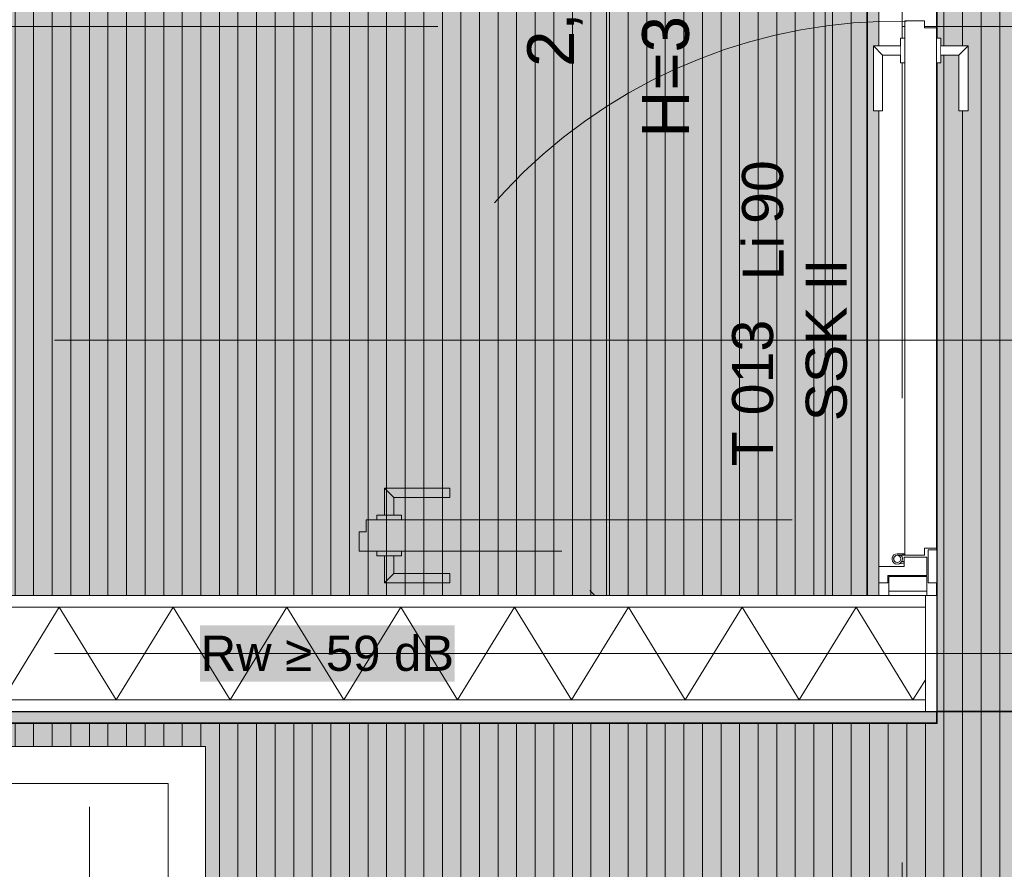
# Model space of a CAD drawing. Header units: metres. Extents: x -111 to 152, y -132 to 99.
# Tile 72 of 256: x -27.55 to -25.43, y -13.96 to -12.14. Entities that reach past the tile are written whole.
import ezdxf
from ezdxf.enums import TextEntityAlignment as Align

# ---------------------------------------------------------------- set-up
doc = ezdxf.new("R2010")
doc.units = ezdxf.units.M
doc.header["$PDMODE"] = 1
doc.header["$PDSIZE"] = -2
for name, pattern in [('Achsen 01', [5.291531, 3.175, -1.058062, 0.352704, -0.705764]), ('gestrichelt - 01', [2, 1, -1]), ('Raster 01', [2, 1, -1])]:
    doc.linetypes.add(name, pattern=pattern)
doc.layers.get('0').update_dxf_attribs({"lineweight": 25})
for name, color, linetype, lineweight in [('027_Tischlerarbeiten-340 Innentüren', 7, 'Continuous', 9), ('030_Sonnenschutzarbeiten-BLENDSCHUTZ', 7, 'Continuous', 5), ('031_Metallbauarbeiten-340 Innentüren _ Elemente', 7, 'Continuous', 9), ('039_Trockenbauarbeiten-340 Gipskarton', 7, 'Continuous', 9), ('_1.35m (3D)', 7, 'Continuous', 9), ('_EG (2D)', 7, 'Continuous', 9), ('_EG - DS (2D)', 7, 'Continuous', 9), ('_GRU (2D)', 7, 'Continuous', 9), ('AV1-Akustikvorgaben-Trennwände', 7, 'Continuous', 5), ('AV1-Schnitt Achsen', 7, 'Achsen 01', 18), ('Keine', 7, 'Continuous', 9)]:
    doc.layers.add(name, color=color, linetype=linetype, lineweight=lineweight)
for name, color, linetype, lineweight, true_color in [('031_Metallbauarbeiten-350 Lamellendecke DS', 7, 'Continuous', 35, 0x666666), ('039_Trockenbauarbeiten-340 Dämmung', 7, 'Continuous', 9, 0xc0c0c0), ('AV1-Achsen', 1, 'Achsen 01', 18, 0xff0000), ('AV1-Einrichtung', 7, 'Continuous', 9, 0xa6a6a6), ('AV1-Raster', 7, 'Raster 01', 9, 0xa6a6a6), ('AV1-Stempel-Türnummern', 7, 'Continuous', 100, 0x02abea)]:
    doc.layers.add(name, color=color, linetype=linetype, lineweight=lineweight, true_color=true_color)
doc.layers.get('0').freeze()
doc.styles.add('Arial', font='arial.ttf')
doc.dimstyles.new('COE 50', dxfattribs={"dimtxt": 126.090495, "dimasz": 0.001414, "dimexe": 0.001, "dimexo": 0.01, "dimgap": 0.001, "dimtad": 1, "dimdec": 3, "dimtxsty": 'Arial', "dimblk": 'VW_SLASH-3', "dimblk1": 'VW_SLASH-3', "dimblk2": 'VW_SLASH-3', "dimcen": 0, "dimadec": 3, "dimazin": 0, "dimtfac": 0.8, "dimtdec": 3, "dimtix": 1, "dimtmove": 0, "dimatfit": 0, "dimldrblk": 'VW_SLASH-2', "dimfxl": 0.002, "dimfxlon": 1, "dimfrac": 2, "dimtolj": 1, "dimarcsym": 0})
pattern_1 = [(90, (0, 0), (0.04, 0), [])]

# ---------------------------------------------------------------- blocks, each defined once
blk = doc.blocks.new('Group-2')
at = {"layer": 'AV1-Raster'}
for p, q in [((-27, -22.95), (-27, 1.35)), ((-25.65, -22.95), (-25.65, 1.35)), ((1.35, -12.15), (-40.5, -12.15)), ((1.35, -13.5), (-40.5, -13.5))]:
    blk.add_line(p, q, dxfattribs=at)
blk = doc.blocks.new('1.35m (3D)')
at = {"layer": 'AV1-Raster', "color": 7}
blk.add_blockref('Group-2', (0, 0), dxfattribs=at)
blk = doc.blocks.new('VW_SLASH-3')
at = {"color": 0, "linetype": 'ByBlock', "lineweight": -2, "transparency": 16777216}
blk.add_line((0, 0), (-1, 0), dxfattribs=at)
at = {"color": 0, "linetype": 'Continuous', "lineweight": 15, "transparency": 16777216, "flags": 128}
blk.add_lwpolyline([(0.5, 0.5), (-0.5, -0.5)], dxfattribs=at)
blk = doc.blocks.new('*D48')
at = {"layer": '030_Sonnenschutzarbeiten-BLENDSCHUTZ', "color": 0, "lineweight": -2}
for p, q in [((-26.1868, -10.8), (-26.3368, -10.8)), ((-26.2868, -13.3293), (-26.2868, -10.8707)), ((-26.1868, -13.4), (-26.3368, -13.4))]:
    blk.add_line(p, q, dxfattribs=at)
at = {"layer": 'Defpoints', "color": 0}
for p in [(-26.2868, -10.8), (-26.04, -10.8), (-26.04, -13.4)]:
    blk.add_point(p, dxfattribs=at)
at = {"layer": '030_Sonnenschutzarbeiten-BLENDSCHUTZ', "color": 0, "lineweight": -2, "xscale": 0.070693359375, "yscale": 0.070693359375, "zscale": 0.070693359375}
for p, rotation in [((-26.2868, -10.8), 90), ((-26.2868, -13.4), 270)]:
    blk.add_blockref('VW_SLASH-3', p, dxfattribs=dict(at, rotation=rotation))
at = {"layer": '030_Sonnenschutzarbeiten-BLENDSCHUTZ', "color": 0, "lineweight": 13, "insert": (-26.3974, -12.1), "char_height": 0.10087, "attachment_point": 5, "rotation": 90, "style": 'Arial'}
blk.add_mtext('\\A1;2,60', dxfattribs=at)
blk = doc.blocks.new('VW_SLASH-2')
at = {"color": 0, "linetype": 'ByBlock', "lineweight": -2, "transparency": 16777216}
blk.add_line((0, 0), (-1, 0), dxfattribs=at)
at = {"color": 0, "linetype": 'Continuous', "lineweight": 15, "transparency": 16777216, "flags": 128}
blk.add_lwpolyline([(0.5, 0.5), (-0.5, -0.5)], dxfattribs=at)
blk = doc.blocks.new('Group-58')
at = {"color": 255, "linetype": 'Continuous', "lineweight": 5}
blk.add_wipeout([(-28.2, -13.6), (-25.6, -13.6), (-25.6, -13.4), (-28.2, -13.4)], dxfattribs=at).dxf.layer = '039_Trockenbauarbeiten-340 Dämmung'
blk = doc.blocks.new('Group-59')
at = {"layer": '039_Trockenbauarbeiten-340 Dämmung', "transparency": 33554687, "flags": 128}
blk.add_lwpolyline([(-28.2, -13.4), (-28.0775, -13.6), (-27.9549, -13.4), (-27.8324, -13.6), (-27.7098, -13.4), (-27.5873, -13.6), (-27.4648, -13.4), (-27.3422, -13.6), (-27.2197, -13.4), (-27.0971, -13.6), (-26.9746, -13.4), (-26.8521, -13.6), (-26.7295, -13.4), (-26.607, -13.6), (-26.4844, -13.4), (-26.3619, -13.6), (-26.2394, -13.4), (-26.1168, -13.6), (-25.9943, -13.4), (-25.8717, -13.6), (-25.7492, -13.4), (-25.6267, -13.6), (-25.6, -13.5565)], dxfattribs=at)
blk = doc.blocks.new('Group-60')
at = {"layer": '039_Trockenbauarbeiten-340 Dämmung'}
blk.add_blockref('Group-58', (0, 0), dxfattribs=at)
at = {"layer": '039_Trockenbauarbeiten-340 Dämmung', "transparency": 33554687}
blk.add_blockref('Group-59', (0, 0), dxfattribs=at)
blk = doc.blocks.new('Group-92')
at = {"color": 255, "transparency": 33554559}
blk.add_wipeout([(-27.15, -13.7), (-27.15, -14.7), (-27.23, -14.7), (-27.23, -13.78), (-29.47, -13.78), (-29.47, -14.7), (-29.55, -14.7), (-29.55, -13.7)], dxfattribs=at).dxf.layer = 'AV1-Einrichtung'
at = {"layer": 'AV1-Einrichtung', "flags": 128}
blk.add_lwpolyline([(-27.15, -13.7), (-27.15, -14.7), (-27.23, -14.7), (-27.23, -13.78), (-29.47, -13.78), (-29.47, -14.7), (-29.55, -14.7), (-29.55, -13.7)], close=True, dxfattribs=at)
at = {"color": 255, "transparency": 33554559}
blk.add_wipeout([(-27.23, -14.7), (-27.85, -14.7), (-27.8695, -14.6981), (-27.8883, -14.6924), (-27.9056, -14.6831), (-27.9207, -14.6707), (-27.9331, -14.6556), (-27.9424, -14.6383), (-27.9481, -14.6195), (-27.95, -14.6), (-27.95, -13.78), (-27.23, -13.78)], dxfattribs=at).dxf.layer = 'AV1-Einrichtung'
at = {"layer": 'AV1-Einrichtung'}
blk.add_line((-27.4, -14.65), (-27.4, -13.83), dxfattribs=at)
at = {"layer": 'AV1-Einrichtung', "flags": 128}
blk.add_lwpolyline([(-27.23, -14.7), (-27.85, -14.7, -0.414214), (-27.95, -14.6), (-27.95, -13.78), (-27.23, -13.78)], format="xyb", close=True, dxfattribs=at)
blk = doc.blocks.new('Türnummer 2 - Innentür')
at = {"layer": '031_Metallbauarbeiten-340 Innentüren _ Elemente', "char_height": 0.08826, "attachment_point": 8, "line_spacing_factor": 0.965511, "style": 'Arial'}
for s, insert in [('Li', (0, -0.0671)), ('90', (0.1423, -0.0671))]:
    blk.add_mtext(s, dxfattribs=dict(at, insert=insert))
at = {"layer": '031_Metallbauarbeiten-340 Innentüren _ Elemente', "style": 'Arial'}
blk.add_attdef('Türnummer', text='', height=0.0883, dxfattribs=at).set_placement((-0.2903, -0.071), align=Align.BOTTOM_CENTER)
at = {"layer": '031_Metallbauarbeiten-340 Innentüren _ Elemente', "color": 7, "transparency": 33554687, "style": 'Arial'}
blk.add_attdef('Schallschutzklasse', text='', height=0.0883, dxfattribs=at).set_placement((-0.1763, -0.2296), align=Align.BOTTOM_CENTER)
at = {"layer": 'Keine', "color": 0, "flags": 1}
for tag, p in [('Lichte_Breite', (-0.4481, -0.3885)), ('Panikfunktion', (-0.4481, -0.5473)), ('AT-Nr.', (-0.4481, -0.7062))]:
    blk.add_attdef(tag, p, '', height=0.0883, dxfattribs=at)
blk = doc.blocks.new('Group-647')
at = {"layer": '027_Tischlerarbeiten-340 Innentüren', "color": 7, "lineweight": 13}
for p, q in [((-25.6605, -13.285), (-25.644, -13.285)), ((-25.6523, -13.2885), (-25.6549, -13.2909)), ((-25.6492, -13.2885), (-25.6492, -13.285)), ((-25.646, -13.2885), (-25.646, -13.285)), ((-25.6493, -13.3055), (-25.6583, -13.3073)), ((-25.65, -13.3021), (-25.651, -13.3023))]:
    blk.add_line(p, q, dxfattribs=at)
at = {"color": 255, "lineweight": 13}
blk.add_wipeout([(-25.6523, -13.2885), (-25.6493, -13.2954), (-25.6513, -13.3027), (-25.6574, -13.3071), (-25.6649, -13.3066), (-25.6705, -13.3015), (-25.6715, -13.294), (-25.6676, -13.2875), (-25.6605, -13.285), (-25.6605, -13.2963)], dxfattribs=at).dxf.layer = '027_Tischlerarbeiten-340 Innentüren'
at = {"layer": '027_Tischlerarbeiten-340 Innentüren', "color": 7, "lineweight": 13}
blk.add_arc((-25.6605, -13.2963), 0.0112, 90, 43.5422, dxfattribs=at)
at = {"color": 255, "lineweight": 13}
blk.add_wipeout([(-25.6605, -13.304), (-25.666, -13.3017), (-25.6682, -13.2963), (-25.666, -13.2908), (-25.6605, -13.2885), (-25.655, -13.2908), (-25.6527, -13.2963), (-25.655, -13.3017)], dxfattribs=at).dxf.layer = '027_Tischlerarbeiten-340 Innentüren'
at = {"layer": '027_Tischlerarbeiten-340 Innentüren', "color": 7, "lineweight": 13}
blk.add_line((-25.6605, -13.2885), (-25.644, -13.2885), dxfattribs=at)
blk.add_circle((-25.6605, -13.2963), 0.00775, dxfattribs=at)
at = {"color": 255, "lineweight": 13}
blk.add_wipeout([(-25.6493, -13.3055), (-25.6493, -13.3055), (-25.6493, -13.3055), (-25.6493, -13.3055), (-25.6492, -13.3055), (-25.6492, -13.3055), (-25.6492, -13.3055), (-25.6492, -13.3055), (-25.6492, -13.3055), (-25.6492, -13.306)], dxfattribs=at).dxf.layer = '027_Tischlerarbeiten-340 Innentüren'
at = {"layer": '027_Tischlerarbeiten-340 Innentüren', "color": 7, "lineweight": 13}
blk.add_arc((-25.6492, -13.306), 0.0005, 90, 101.1444, dxfattribs=at)
at = {"color": 255, "lineweight": 13}
blk.add_wipeout([(-25.65, -13.3021), (-25.6499, -13.3021), (-25.6498, -13.302), (-25.6497, -13.302), (-25.6496, -13.302), (-25.6495, -13.302), (-25.6494, -13.302), (-25.6493, -13.302), (-25.6492, -13.302), (-25.6492, -13.306)], dxfattribs=at).dxf.layer = '027_Tischlerarbeiten-340 Innentüren'
at = {"layer": '027_Tischlerarbeiten-340 Innentüren', "color": 7, "lineweight": 13}
for p, q in [((-25.6492, -13.302), (-25.646, -13.302)), ((-25.646, -13.3055), (-25.6492, -13.3055))]:
    blk.add_line(p, q, dxfattribs=at)
blk.add_arc((-25.6492, -13.306), 0.004, 90, 101.1444, dxfattribs=at)
blk = doc.blocks.new('Group-648')
at = {"color": 255, "linetype": 'Continuous', "lineweight": 13}
for points in [[(-25.644, -12.175), (-25.644, -12.228), (-25.6535, -12.228), (-25.6535, -12.175)], [(-25.576, -12.175), (-25.576, -12.228), (-25.5665, -12.228), (-25.5665, -12.175)]]:
    blk.add_wipeout(points, dxfattribs=at).dxf.layer = '027_Tischlerarbeiten-340 Innentüren'
at = {"layer": '027_Tischlerarbeiten-340 Innentüren', "color": 8, "linetype": 'Continuous', "lineweight": 13, "flags": 128}
for points in [[(-25.644, -12.175), (-25.644, -12.228), (-25.6535, -12.228), (-25.6535, -12.175)], [(-25.576, -12.175), (-25.576, -12.228), (-25.5665, -12.228), (-25.5665, -12.175)]]:
    blk.add_lwpolyline(points, close=True, dxfattribs=at)
at = {"color": 255, "linetype": 'Continuous', "lineweight": 13}
for points in [[(-25.6539, -12.2115), (-25.692, -12.2115), (-25.692, -12.3315), (-25.712, -12.3315), (-25.712, -12.1915), (-25.6539, -12.1915)], [(-25.566, -12.2115), (-25.528, -12.2115), (-25.528, -12.3315), (-25.508, -12.3315), (-25.508, -12.1915), (-25.566, -12.1915)]]:
    blk.add_wipeout(points, dxfattribs=at).dxf.layer = '027_Tischlerarbeiten-340 Innentüren'
at = {"layer": '027_Tischlerarbeiten-340 Innentüren', "color": 8, "linetype": 'Continuous', "lineweight": 13}
for p, q in [((-25.712, -12.1915), (-25.692, -12.2115)), ((-25.508, -12.1915), (-25.528, -12.2115))]:
    blk.add_line(p, q, dxfattribs=at)
at = {"layer": '027_Tischlerarbeiten-340 Innentüren', "color": 8, "linetype": 'Continuous', "lineweight": 13, "flags": 128}
for points in [[(-25.6539, -12.2115), (-25.692, -12.2115), (-25.692, -12.3315), (-25.712, -12.3315), (-25.712, -12.1915), (-25.6539, -12.1915)], [(-25.566, -12.2115), (-25.528, -12.2115), (-25.528, -12.3315), (-25.508, -12.3315), (-25.508, -12.1915), (-25.566, -12.1915)]]:
    blk.add_lwpolyline(points, dxfattribs=at)
blk = doc.blocks.new('Group-649')
at = {"layer": '027_Tischlerarbeiten-340 Innentüren', "color": 8, "linetype": 'gestrichelt - 01', "lineweight": 13}
for p, q in [((-26.7642, -13.1438), (-26.7442, -13.1638)), ((-26.7642, -13.3478), (-26.7442, -13.3278))]:
    blk.add_line(p, q, dxfattribs=at)
at = {"layer": '027_Tischlerarbeiten-340 Innentüren', "color": 8, "linetype": 'gestrichelt - 01', "lineweight": 13, "flags": 128}
for points in [[(-26.7442, -13.2018), (-26.7442, -13.1638), (-26.6242, -13.1638), (-26.6242, -13.1438), (-26.7642, -13.1438), (-26.7642, -13.2018)], [(-26.7442, -13.2897), (-26.7442, -13.3278), (-26.6242, -13.3278), (-26.6242, -13.3478), (-26.7642, -13.3478), (-26.7642, -13.2897)]]:
    blk.add_lwpolyline(points, dxfattribs=at)
for points in [[(-26.7807, -13.2118), (-26.7277, -13.2118), (-26.7277, -13.2023), (-26.7807, -13.2023)], [(-26.7807, -13.2798), (-26.7277, -13.2798), (-26.7277, -13.2893), (-26.7807, -13.2893)]]:
    blk.add_lwpolyline(points, close=True, dxfattribs=at)
blk = doc.blocks.new('Group-650')
at = {"layer": '027_Tischlerarbeiten-340 Innentüren', "color": 8}
blk.add_blockref('Group-649', (0, 0), dxfattribs=at)
at = {"layer": '027_Tischlerarbeiten-340 Innentüren', "color": 7}
blk.add_blockref('Group-647', (0, 0), dxfattribs=at)
at = {"color": 255, "linetype": 'Continuous', "lineweight": 5, "transparency": 33554687}
blk.add_wipeout([(-25.6785, -13.366), (-25.5965, -13.366), (-25.5965, -13.375), (-25.6785, -13.375)], dxfattribs=at).dxf.layer = '027_Tischlerarbeiten-340 Innentüren'
at = {"layer": '027_Tischlerarbeiten-340 Innentüren', "color": 8, "linetype": 'gestrichelt - 01', "lineweight": 13, "flags": 128}
blk.add_lwpolyline([(-26.8185, -13.2798), (-26.8192, -13.2791), (-26.8192, -13.2385), (-26.8185, -13.2378), (-26.8042, -13.2378), (-26.8042, -13.2125), (-26.8035, -13.2118), (-25.6839, -13.2118), (-25.6832, -13.2125), (-25.6832, -13.2378), (-25.6689, -13.2378), (-25.6682, -13.2385), (-25.6682, -13.2791), (-25.6689, -13.2798)], close=True, dxfattribs=at)
at = {"layer": '027_Tischlerarbeiten-340 Innentüren', "color": 7, "linetype": 'Continuous', "lineweight": 5, "transparency": 33554687, "flags": 128}
blk.add_lwpolyline([(-25.6785, -13.366), (-25.5965, -13.366), (-25.5965, -13.375), (-25.6785, -13.375)], close=True, dxfattribs=at)
at = {"color": 255, "lineweight": 13}
blk.add_wipeout([(-25.644, -12.1382), (-25.6433, -12.1375), (-25.6027, -12.1375), (-25.602, -12.1382), (-25.602, -12.1525), (-25.5767, -12.1525), (-25.576, -12.1532), (-25.576, -13.2728), (-25.5767, -13.2735), (-25.602, -13.2735), (-25.602, -13.2878), (-25.6027, -13.2885), (-25.6433, -13.2885), (-25.644, -13.2878)], dxfattribs=at).dxf.layer = '027_Tischlerarbeiten-340 Innentüren'
at = {"layer": '027_Tischlerarbeiten-340 Innentüren', "color": 7, "lineweight": 13, "flags": 128}
blk.add_lwpolyline([(-25.644, -12.1382), (-25.6433, -12.1375), (-25.6027, -12.1375), (-25.602, -12.1382), (-25.602, -12.1525), (-25.5767, -12.1525), (-25.576, -12.1532), (-25.576, -13.2728), (-25.5767, -13.2735), (-25.602, -13.2735), (-25.602, -13.2878), (-25.6027, -13.2885), (-25.6433, -13.2885), (-25.644, -13.2878)], close=True, dxfattribs=at)
at = {"color": 255, "linetype": 'Continuous', "lineweight": 5, "transparency": 33554687}
blk.add_wipeout([(-25.6535, -13.334), (-25.5965, -13.334), (-25.5965, -13.366), (-25.6535, -13.366)], dxfattribs=at).dxf.layer = '027_Tischlerarbeiten-340 Innentüren'
at = {"layer": '027_Tischlerarbeiten-340 Innentüren', "color": 7, "linetype": 'Continuous', "lineweight": 5, "transparency": 33554687, "flags": 128}
blk.add_lwpolyline([(-25.6535, -13.334), (-25.5965, -13.334), (-25.5965, -13.366), (-25.6535, -13.366)], close=True, dxfattribs=at)
at = {"layer": '027_Tischlerarbeiten-340 Innentüren', "color": 8}
blk.add_blockref('Group-648', (0, 0), dxfattribs=at)
at = {"layer": '027_Tischlerarbeiten-340 Innentüren', "color": 8, "linetype": 'gestrichelt - 01', "lineweight": 13, "transparency": 33554687}
blk.add_arc((-25.6605, -13.2963), 1.1579, 89.0183, 179.0576, dxfattribs=at)
at = {"color": 255, "linetype": 'Continuous', "lineweight": 13, "transparency": 33554687}
blk.add_wipeout([(-25.6455, -13.2927), (-25.5965, -13.2927), (-25.5965, -13.3317), (-25.681, -13.3317), (-25.681, -13.3477), (-25.7005, -13.3477), (-25.7005, -13.3127), (-25.6455, -13.3127)], dxfattribs=at).dxf.layer = '027_Tischlerarbeiten-340 Innentüren'
at = {"layer": '027_Tischlerarbeiten-340 Innentüren', "color": 7, "linetype": 'Continuous', "lineweight": 13, "transparency": 33554687, "flags": 128}
blk.add_lwpolyline([(-25.6455, -13.2927), (-25.5965, -13.2927), (-25.5965, -13.3317), (-25.681, -13.3317), (-25.681, -13.3477), (-25.7005, -13.3477), (-25.7005, -13.3127), (-25.6455, -13.3127)], close=True, dxfattribs=at)
at = {"color": 255, "linetype": 'Continuous', "lineweight": 13, "transparency": 33554687}
blk.add_wipeout([(-25.6785, -13.334), (-25.5965, -13.334), (-25.5965, -13.366), (-25.6785, -13.366)], dxfattribs=at).dxf.layer = '027_Tischlerarbeiten-340 Innentüren'
at = {"layer": '027_Tischlerarbeiten-340 Innentüren', "color": 7, "linetype": 'Continuous', "lineweight": 13, "transparency": 33554687, "flags": 128}
blk.add_lwpolyline([(-25.6785, -13.334), (-25.5965, -13.334), (-25.5965, -13.366), (-25.6785, -13.366)], close=True, dxfattribs=at)
at = {"color": 255, "linetype": 'Continuous', "lineweight": 13, "transparency": 33554687}
blk.add_wipeout([(-25.594, -13.277), (-25.575, -13.277), (-25.575, -13.3477), (-25.594, -13.3477)], dxfattribs=at).dxf.layer = '027_Tischlerarbeiten-340 Innentüren'
at = {"layer": '027_Tischlerarbeiten-340 Innentüren', "color": 7, "linetype": 'Continuous', "lineweight": 13, "transparency": 33554687, "flags": 128}
blk.add_lwpolyline([(-25.594, -13.277), (-25.575, -13.277), (-25.575, -13.3477), (-25.594, -13.3477)], close=True, dxfattribs=at)
blk = doc.blocks.new('Group-652')
at = {"layer": '027_Tischlerarbeiten-340 Innentüren', "color": 7, "transparency": 33554687}
blk.add_blockref('Group-650', (0, 0), dxfattribs=at)
blk = doc.blocks.new('EG (2D)')
at = {"layer": '039_Trockenbauarbeiten-340 Dämmung', "color": 7, "transparency": 33554687}
blk.add_blockref('Group-60', (0, 0), dxfattribs=at)
at = {"layer": 'AV1-Einrichtung', "color": 7}
blk.add_blockref('Group-92', (0, 0), dxfattribs=at)
at = {"layer": 'AV1-Stempel-Türnummern', "color": 7, "rotation": 90}
blk.add_blockref('Türnummer 2 - Innentür', (-25.9724, -12.6487), dxfattribs=at).add_auto_attribs({'Türnummer': 'T 013', 'Schallschutzklasse': 'SSK II'})
at = {"layer": 'AV1-Akustikvorgaben-Trennwände', "color": 7}
blk.add_solid([(-27.1617, -13.5609), (-26.6133, -13.5609), (-27.1617, -13.4391), (-26.6133, -13.4391)], dxfattribs=at)
blk.add_solid([(-27.1617, -13.5609), (-26.6133, -13.5609), (-27.1617, -13.4391), (-26.6133, -13.4391)], dxfattribs=at)
at = {"layer": 'AV1-Akustikvorgaben-Trennwände', "insert": (-26.8875, -13.5), "char_height": 0.07565, "attachment_point": 5, "line_spacing_factor": 0.971931, "style": 'Arial'}
blk.add_mtext('Rw ≥ 59 dB', dxfattribs=at)
at = {"color": 255}
for points in [[(-28.2, -13.375), (-25.6, -13.375), (-25.6, -13.4), (-28.2, -13.4)], [(-28.2, -13.6), (-25.6, -13.6), (-25.6, -13.625), (-28.2, -13.625)]]:
    blk.add_wipeout(points, dxfattribs=at).dxf.layer = '039_Trockenbauarbeiten-340 Gipskarton'
at = {"layer": '039_Trockenbauarbeiten-340 Gipskarton', "flags": 128}
for points in [[(-28.2, -13.375), (-25.6, -13.375), (-25.6, -13.4), (-28.2, -13.4)], [(-28.2, -13.6), (-25.6, -13.6), (-25.6, -13.625), (-28.2, -13.625)]]:
    blk.add_lwpolyline(points, close=True, dxfattribs=at)
at = {"color": 255}
blk.add_wipeout([(-25.6, -13.625), (-25.6, -13.375), (-25.575, -13.375), (-25.575, -13.625)], dxfattribs=at).dxf.layer = '039_Trockenbauarbeiten-340 Gipskarton'
at = {"layer": '039_Trockenbauarbeiten-340 Gipskarton', "flags": 128}
blk.add_lwpolyline([(-25.6, -13.625), (-25.6, -13.375), (-25.575, -13.375), (-25.575, -13.625)], close=True, dxfattribs=at)
at = {"layer": '027_Tischlerarbeiten-340 Innentüren', "color": 7, "transparency": 33554687}
blk.add_blockref('Group-652', (0, 0), dxfattribs=at)
blk = doc.blocks.new('Group-720')
at = {"layer": 'AV1-Achsen'}
blk.add_line((-43.35, -13.5), (4.2, -13.5), dxfattribs=at)
blk = doc.blocks.new('Group-725')
at = {"layer": 'AV1-Schnitt Achsen'}
blk.add_line((-43.35, -12.825), (4.2, -12.825), dxfattribs=at)
blk = doc.blocks.new('GRU (2D)')
at = {"layer": 'AV1-Achsen', "color": 7}
blk.add_blockref('Group-720', (0, 0), dxfattribs=at)
at = {"layer": 'AV1-Schnitt Achsen', "color": 7}
blk.add_blockref('Group-725', (0, 0), dxfattribs=at)
blk = doc.blocks.new('EG - DS (2D)')
at = {"layer": '030_Sonnenschutzarbeiten-BLENDSCHUTZ', "linetype": 'Continuous', "lineweight": 0, "transparency": 33554610}
blk.add_hatch(color=220, dxfattribs=at).paths.add_polyline_path([(-25.8155, -10.8), (-25.7005, -10.8), (-25.7005, -13.4), (-25.8155, -13.4)])
at = {"layer": '031_Metallbauarbeiten-350 Lamellendecke DS', "linetype": 'Continuous', "lineweight": 0, "transparency": 33554508}
h = blk.add_hatch(color=254, dxfattribs=at)
h.paths.add_polyline_path([(-38.935, -5.525), (-38.935, -16.075), (-39.025, -16.075), (-39.025, -21.385), (-23.075, -21.385), (-23.075, -13.625), (-25.575, -13.625), (-25.575, -13.65), (-31.125, -13.65), (-31.125, -5.525)])
h.paths.add_polyline_path([(-28.2, -16.35), (-28.5, -16.35), (-28.5, -16.05), (-28.2, -16.05)])
h.paths.add_polyline_path([(-33.9, -13.65), (-33.9, -13.35), (-33.6, -13.35), (-33.6, -13.65)])
h.paths.add_polyline_path([(-33.6, -8.25), (-33.9, -8.25), (-33.9, -7.95), (-33.6, -7.95)])
h.paths.add_polyline_path([(-33.6, -16.35), (-33.9, -16.35), (-33.9, -16.05), (-33.6, -16.05)])
at = {"layer": '031_Metallbauarbeiten-350 Lamellendecke DS', "linetype": 'Continuous', "lineweight": 9, "transparency": 33554508}
h = blk.add_hatch(dxfattribs=at)
h.set_pattern_fill('Lamellendecke', color=252, style=0, pattern_type=2)
h.set_pattern_definition(pattern_1)
h.paths.add_polyline_path([(-38.935, -5.525), (-38.935, -16.075), (-39.025, -16.075), (-39.025, -21.385), (-23.075, -21.385), (-23.075, -13.625), (-25.575, -13.625), (-25.575, -13.65), (-31.125, -13.65), (-31.125, -5.525)])
h.paths.add_polyline_path([(-28.2, -16.35), (-28.5, -16.35), (-28.5, -16.05), (-28.2, -16.05)])
h.paths.add_polyline_path([(-33.9, -13.65), (-33.9, -13.35), (-33.6, -13.35), (-33.6, -13.65)])
h.paths.add_polyline_path([(-33.6, -8.25), (-33.9, -8.25), (-33.9, -7.95), (-33.6, -7.95)])
h.paths.add_polyline_path([(-33.6, -16.35), (-33.9, -16.35), (-33.9, -16.05), (-33.6, -16.05)])
at = {"layer": '031_Metallbauarbeiten-350 Lamellendecke DS', "linetype": 'Continuous', "lineweight": 0, "transparency": 33554508}
for color, points in [(40, [(-38.935, -5.525), (-38.935, -16.075), (-39.025, -16.075), (-39.025, -21.385), (-23.075, -21.385), (-23.075, -13.625), (-31.125, -13.625), (-31.125, -5.525)]), (254, [(-28.5124, -8.25), (-28.1876, -8.25), (-28.1876, -8.2), (-25.725, -8.2), (-25.725, -13.4), (-28.1876, -13.4), (-28.1876, -13.3452), (-28.5124, -13.3452), (-28.5124, -13.4), (-30.911, -13.4), (-30.911, -8.2), (-28.5124, -8.2)])]:
    blk.add_hatch(color=color, dxfattribs=at).paths.add_polyline_path(points)
h = blk.add_hatch(color=254, dxfattribs=at)
h.paths.add_polyline_path([(-5.55, -5.525), (-31.125, -5.525), (-31.125, -7.35), (-25.575, -7.35), (-25.575, -13.625), (-23.075, -13.625), (-23.075, -7.975), (-16.075, -7.975), (-16.075, -13.625), (-23.075, -13.625), (-23.075, -16.075), (-16.075, -16.075), (-16.075, -16.05), (-5.55, -16.05)])
h.paths.add_polyline_path([(-8.0229, -7.95), (-8.0229, -13.65), (-13.575, -13.65), (-13.575, -7.95)])
at = {"layer": '031_Metallbauarbeiten-350 Lamellendecke DS', "linetype": 'Continuous', "lineweight": 9, "transparency": 33554508}
h = blk.add_hatch(dxfattribs=at)
h.set_pattern_fill('Lamellendecke', color=252, style=0, pattern_type=2)
h.set_pattern_definition(pattern_1)
h.paths.add_polyline_path([(-5.55, -5.525), (-31.125, -5.525), (-31.125, -7.35), (-25.575, -7.35), (-25.575, -13.625), (-23.075, -13.625), (-23.075, -7.975), (-16.075, -7.975), (-16.075, -13.625), (-23.075, -13.625), (-23.075, -16.075), (-16.075, -16.075), (-16.075, -16.05), (-5.55, -16.05)])
h.paths.add_polyline_path([(-8.0229, -7.95), (-8.0229, -13.65), (-13.575, -13.65), (-13.575, -7.95)])
h = blk.add_hatch(dxfattribs=at)
h.set_pattern_fill('Lamellendecke', color=252, style=0, pattern_type=2)
h.set_pattern_definition(pattern_1)
h.paths.add_polyline_path([(-28.5124, -8.25), (-28.1876, -8.25), (-28.1876, -8.2), (-25.725, -8.2), (-25.725, -13.4), (-28.1876, -13.4), (-28.1876, -13.3452), (-28.5124, -13.3452), (-28.5124, -13.4), (-30.911, -13.4), (-30.911, -8.2), (-28.5124, -8.2)])
at = {"layer": '030_Sonnenschutzarbeiten-BLENDSCHUTZ', "color": 6, "lineweight": 13, "flags": 128}
blk.add_lwpolyline([(-25.8155, -10.8), (-25.7005, -10.8), (-25.7005, -13.4), (-25.8155, -13.4)], close=True, dxfattribs=at)
at = {"layer": '031_Metallbauarbeiten-350 Lamellendecke DS', "flags": 128}
for points in [[(-38.935, -5.525), (-38.935, -16.075), (-39.025, -16.075), (-39.025, -21.385), (-23.075, -21.385), (-23.075, -13.625), (-25.575, -13.625), (-25.575, -13.65), (-31.125, -13.65), (-31.125, -5.525)], [(-5.55, -5.525), (-31.125, -5.525), (-31.125, -7.35), (-25.575, -7.35), (-25.575, -13.625), (-23.075, -13.625), (-23.075, -7.975), (-16.075, -7.975), (-16.075, -13.625), (-23.075, -13.625), (-23.075, -16.075), (-16.075, -16.075), (-16.075, -16.05), (-5.55, -16.05)], [(-28.5124, -8.25), (-28.1876, -8.25), (-28.1876, -8.2), (-25.725, -8.2), (-25.725, -13.4), (-28.1876, -13.4), (-28.1876, -13.3452), (-28.5124, -13.3452), (-28.5124, -13.4), (-30.911, -13.4), (-30.911, -8.2), (-28.5124, -8.2)]]:
    blk.add_lwpolyline(points, close=True, dxfattribs=at)
at = {"layer": '031_Metallbauarbeiten-350 Lamellendecke DS', "color": 251, "linetype": 'Continuous', "lineweight": 35, "transparency": 33554687, "flags": 128}
blk.add_lwpolyline([(-38.935, -5.525), (-38.935, -16.075), (-39.025, -16.075), (-39.025, -21.385), (-23.075, -21.385), (-23.075, -13.625), (-31.125, -13.625), (-31.125, -5.525)], close=True, dxfattribs=at)
at = {"layer": '030_Sonnenschutzarbeiten-BLENDSCHUTZ', "color": 7, "insert": (-26.2099, -12.3897), "char_height": 0.10087, "attachment_point": 1, "rotation": 90, "line_spacing_factor": 0.969122, "style": 'Arial'}
blk.add_mtext('H=3,00m', dxfattribs=at)
at = {"layer": '030_Sonnenschutzarbeiten-BLENDSCHUTZ', "color": 7, "lineweight": 13}
dim = blk.add_linear_dim(base=(-26.2868, -10.8), p1=(-26.04, -13.4), p2=(-26.04, -10.8), angle=270, text='2,60', dimstyle='COE 50', override={"dimtxt": 0.100872, "dimasz": 0.070693, "dimexe": 0.05, "dimgap": 0.05, "dimdec": 2, "dimpost": '<>', "dimtxsty": 'Arial', "dimtmove": 2, "dimfxl": 0.1}, dxfattribs=at)
dim.commit()
dim.dimension.update_dxf_attribs({"geometry": '*D48', "text_midpoint": (-26.3974, -12.1)})

msp = doc.modelspace()

# ---------------------------------------------------------------- block references
at = {"layer": '_1.35m (3D)'}
msp.add_blockref('1.35m (3D)', (0, 0), dxfattribs=at)

# ---------------------------------------------------------------- next in the draw order: block references
at = {"layer": '_EG - DS (2D)'}
msp.add_blockref('EG - DS (2D)', (0, 0), dxfattribs=at)

# ---------------------------------------------------------------- next in the draw order: block references
at = {"layer": '_EG (2D)'}
msp.add_blockref('EG (2D)', (0, 0), dxfattribs=at)

# ---------------------------------------------------------------- next in the draw order: block references
at = {"layer": '_GRU (2D)'}
msp.add_blockref('GRU (2D)', (0, 0), dxfattribs=at)

doc.saveas('drawing.dxf')
